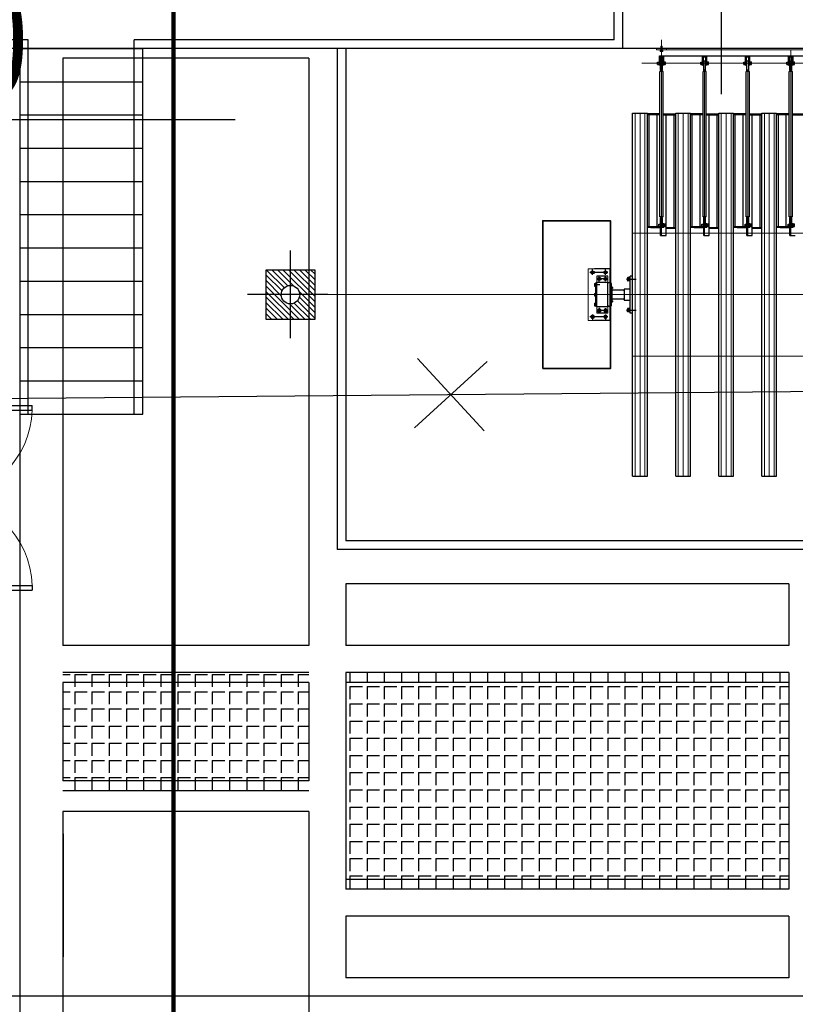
# Model space of a CAD drawing. Header units: millimetres. Extents: x 1371 to 38096, y 232 to 174236.
# Tile 59 of 84: x 19103 to 19109, y 87090 to 87098. Entities that reach past the tile are written whole.
import ezdxf

# ---------------------------------------------------------------- set-up
doc = ezdxf.new("R2010")
doc.units = ezdxf.units.MM
doc.header["$LTSCALE"] = 10
for name, pattern in [('CENTER', [50.8, 31.75, -6.35, 6.35, -6.35]), ('CONTINOUS', [0]), ('F', [0.75, 0.5, -0.25]), ('G', [2, 1.25, -0.25, 0.25, -0.25]), ('PHANTOM', [2.5, 1.25, -0.25, 0.25, -0.25, 0.25, -0.25])]:
    doc.linetypes.add(name, pattern=pattern)
for name, color, linetype, lineweight in [('01', 7, 'Continuous', 30), ('02', 1, 'CENTER', 5), ('03D', 142, 'Continuous', 5), ('04', 2, 'F', 5), ('05', 4, 'G', 5), ('06', 191, 'PHANTOM', 5), ('土建', 3, 'Continuous', 35), ('尺寸线', 6, 'Continuous', 13)]:
    doc.layers.add(name, color=color, linetype=linetype, lineweight=lineweight)
for name, color, linetype in [('0提标-单体内线', 31, 'Continuous'), ('0提标-管-加药管', 2, '加药管'), ('0提标-管-加药管标注', 3, 'CONTINOUS'), ('0提标-管-雨水管', 4, '厂区雨水管'), ('1', 7, 'CENTER'), ('3', 3, 'Continuous'), ('LOCKUP', 7, 'Continuous'), ('ZBTZ', 8, 'Continuous'), ('中心线', 5, 'CENTER'), ('建筑', 7, 'Continuous'), ('粗实线', 7, 'Continuous'), ('结-中线线', 5, 'CENTER'), ('结-细线', 7, 'Continuous')]:
    doc.layers.add(name, color=color, linetype=linetype)
doc.styles.add('SMEDI', font='smsim1.shx', dxfattribs={"width": 0.75, "bigfont": 'smfs.shx'})
doc.styles.add('songti', font='txt', dxfattribs={"width": 0.75})
doc.linetypes.add('加药管', pattern='A,4,-0.4,["JY",songti,S=0.4,R=0,X=-0.2,Y=-0.2],-0.4', length=4.8)
doc.linetypes.add('厂区雨水管', pattern='A,4,-0.5,["YS",songti,S=0.4,R=0,X=-0.2,Y=-0.2],-0.7', length=5.2)

# ---------------------------------------------------------------- blocks, each defined once
blk = doc.blocks.new('*U325')
at = {"layer": 'ZBTZ', "color": 8, "ltscale": 0.3}
blk.add_line((19103.071, 87090.7451), (19103.071, 87091.7451), dxfattribs=at)
blk = doc.blocks.new('A$C57FD7230')
at = {"color": 5, "linetype": 'ByBlock', "lineweight": 5}
for p, q in [((-2020, -4409), (-1975, -4409)), ((-2020, -4421), (-1975, -4421)), ((-2005, -4421), (-2005, -4409)), ((-1975, -4421), (-1975, -4409))]:
    blk.add_line(p, q, dxfattribs=at)
at = {"layer": '01', "color": 5, "linetype": 'ByBlock', "lineweight": 5}
for p, q in [((-1990, -4375), (-1990, 176)), ((-1990, -4375), (-2000, -4375)), ((-1990, -4455), (-1990, -4375)), ((-2020, -4421), (-2020, -4409)), ((-1990, -4455), (-2000, -4455)), ((-210, -4836), (-95, -4836)), ((-100, -4851), (-150, -4851)), ((95, -4836), (210, -4836)), ((100, -4851), (150, -4851)), ((-100, -4941), (-150, -4941)), ((100, -4941), (150, -4941)), ((-210, -4961), (-210, -5011)), ((-210, -5011), (210, -5011)), ((210, -4961), (210, -5011))]:
    blk.add_line(p, q, dxfattribs=at)
at = {"layer": '01', "color": 5, "linetype": 'ByBlock', "lineweight": 30}
for p, q in [((-1940, -4433), (-1940, 176)), ((-1468, -3352), (-1468, -3250)), ((-1462, -3352), (-1462, -3250)), ((-1865, -3347), (-1940, -3347)), ((-1932, -3383), (-1932, -3347)), ((-1865, -3355), (-1932, -3355)), ((-1897, -3357), (-1897, -3373)), ((-1863, -3357), (-1897, -3357)), ((-1823, -3357), (-1897, -3357)), ((-1891, -3347), (-1865, -3347)), ((-1890.2, -3347), (-1890.2, -3335.5)), ((-1869.9, -3345), (-1890.2, -3345)), ((-1869.9, -3345), (-1890.2, -3345)), ((-1889, -3355), (-1865, -3355)), ((-1872.4, -3334.2), (-1887.6, -3334.2)), ((-1886, -3355), (-1886, -3357)), ((-1885.1, -3345), (-1885.1, -3335.5)), ((-1874.9, -3345), (-1874.9, -3335.5)), ((-1874, -3355), (-1874, -3357)), ((-1869.9, -3347), (-1869.9, -3335.5)), ((-1865, -3347), (-1865, -3355)), ((-1823, -3357), (-1823, -3373)), ((-1813, -3359), (-1823, -3359)), ((-1813, -3352), (-1813, -3378)), ((-632.9, -3352), (-1813, -3352)), ((-632.9, -3352), (-632.9, -3378)), ((-622.9, -3359), (-632.9, -3359)), ((-546.9, -3357), (-622.9, -3357)), ((-622.9, -3357), (-622.9, -3373)), ((-612.9, -3357), (-612.9, -3373)), ((-580.9, -3357), (-580.9, -3373)), ((-548.9, -3347), (-578.9, -3347)), ((-578.9, -3355), (-578.9, -3347)), ((-548.9, -3355), (-578.9, -3355)), ((-574.9, -3347), (-574.9, -3335)), ((-552.9, -3335), (-574.9, -3335)), ((-552.9, -3345), (-574.9, -3345)), ((-569.9, -3345), (-569.9, -3335)), ((-557.9, -3345), (-557.9, -3335)), ((-554.9, -3357), (-554.9, -3355)), ((-552.9, -3347), (-552.9, -3335)), ((-548.9, -3355), (-548.9, -3347)), ((-546.9, -3357), (-546.9, -3373)), ((-481.9, -3373), (-481.9, -3329)), ((-1865, -3383), (-1940, -3383)), ((-1865, -3375), (-1932, -3375)), ((-1863, -3373), (-1897, -3373)), ((-1823, -3373), (-1897, -3373)), ((-1889, -3397), (-1889, -3383)), ((-1871, -3385), (-1889, -3385)), ((-1871, -3397), (-1889, -3397)), ((-1886, -3373), (-1886, -3375)), ((-1874, -3373), (-1874, -3375)), ((-1871, -3397), (-1871, -3383)), ((-1865, -3383), (-1865, -3375)), ((-1813, -3371), (-1823, -3371)), ((-632.9, -3378), (-1813, -3378)), ((-1468, -3378), (-1468, -3480)), ((-546.9, -3402), (-1468, -3402)), ((-1462, -3378), (-1462, -3480)), ((-622.9, -3371), (-632.9, -3371)), ((-481.9, -3373), (-622.9, -3373)), ((-546.9, -3373), (-580.9, -3373)), ((-572.9, -3387), (-572.9, -3373)), ((-554.9, -3375), (-572.9, -3375)), ((-554.9, -3387), (-572.9, -3387)), ((-554.9, -3387), (-554.9, -3373)), ((-552.9, -3480), (-552.9, -3373)), ((-552.9, -3383), (-552.9, -3395)), ((-546.9, -3451), (-546.9, -3373)), ((-546.9, -3402), (-546.9, -3480)), ((-1475, -3600), (-1475, -3480)), ((1475, -3480), (-1475, -3480)), ((-546.9, -3466), (-1462, -3466)), ((1475, -3600), (1475, -3480)), ((1475, -3600), (-1475, -3600)), ((-1468, -3702), (-1468, -3600)), ((-481.9, -3678), (-1468, -3678)), ((-1462, -3702), (-1462, -3600)), ((-540.9, -3614), (-1462, -3614)), ((-546.9, -3678), (-546.9, -3600)), ((-540.9, -3678), (-540.9, -3600)), ((-481.9, -3723), (-481.9, -3679)), ((-1865, -3697), (-1940, -3697)), ((-1865, -3733), (-1940, -3733)), ((-1932, -3733), (-1932, -3697)), ((-1865, -3705), (-1932, -3705)), ((-1865, -3725), (-1932, -3725)), ((-1897, -3707), (-1897, -3723)), ((-1863, -3707), (-1897, -3707)), ((-1823, -3707), (-1897, -3707)), ((-1863, -3723), (-1897, -3723)), ((-1823, -3723), (-1897, -3723)), ((-1891, -3697), (-1865, -3697)), ((-1890.2, -3697), (-1890.2, -3685.5)), ((-1869.9, -3695), (-1890.2, -3695)), ((-1869.9, -3695), (-1890.2, -3695)), ((-1889, -3705), (-1865, -3705)), ((-1889, -3747), (-1889, -3733)), ((-1871, -3735), (-1889, -3735)), ((-1871, -3747), (-1889, -3747)), ((-1872.4, -3684.2), (-1887.6, -3684.2)), ((-1886, -3705), (-1886, -3707)), ((-1886, -3723), (-1886, -3725)), ((-1885.1, -3695), (-1885.1, -3685.5)), ((-1874.9, -3695), (-1874.9, -3685.5)), ((-1874, -3705), (-1874, -3707)), ((-1874, -3723), (-1874, -3725)), ((-1871, -3747), (-1871, -3733)), ((-1869.9, -3697), (-1869.9, -3685.5)), ((-1865, -3697), (-1865, -3705)), ((-1865, -3733), (-1865, -3725)), ((-1823, -3707), (-1823, -3723)), ((-1813, -3709), (-1823, -3709)), ((-1813, -3721), (-1823, -3721)), ((-1813, -3702), (-1813, -3728)), ((-632.9, -3702), (-1813, -3702)), ((-632.9, -3728), (-1813, -3728)), ((-1468, -3728), (-1468, -3830)), ((-546.9, -3752), (-1468, -3752)), ((-1462, -3728), (-1462, -3830)), ((-632.9, -3702), (-632.9, -3728)), ((-622.9, -3709), (-632.9, -3709)), ((-622.9, -3721), (-632.9, -3721)), ((-546.9, -3707), (-622.9, -3707)), ((-622.9, -3707), (-622.9, -3723)), ((-481.9, -3723), (-622.9, -3723)), ((-612.9, -3707), (-612.9, -3723)), ((-580.9, -3707), (-580.9, -3723)), ((-546.9, -3723), (-580.9, -3723)), ((-548.9, -3697), (-578.9, -3697)), ((-578.9, -3705), (-578.9, -3697)), ((-548.9, -3705), (-578.9, -3705)), ((-574.9, -3697), (-574.9, -3685)), ((-552.9, -3685), (-574.9, -3685)), ((-552.9, -3695), (-574.9, -3695)), ((-572.9, -3737), (-572.9, -3723)), ((-554.9, -3725), (-572.9, -3725)), ((-554.9, -3737), (-572.9, -3737)), ((-569.9, -3695), (-569.9, -3685)), ((-557.9, -3695), (-557.9, -3685)), ((-554.9, -3707), (-554.9, -3705)), ((-554.9, -3737), (-554.9, -3723)), ((-552.9, -3697), (-552.9, -3685)), ((-552.9, -3830), (-552.9, -3723)), ((-552.9, -3733), (-552.9, -3745)), ((-548.9, -3705), (-548.9, -3697)), ((-546.9, -3707), (-546.9, -3723)), ((-546.9, -3801), (-546.9, -3723)), ((-546.9, -3752), (-546.9, -3830)), ((-1475, -3950), (-1475, -3830)), ((1475, -3830), (-1475, -3830)), ((-546.9, -3816), (-1462, -3816)), ((1475, -3950), (1475, -3830)), ((1475, -3950), (-1475, -3950)), ((-1468, -4052), (-1468, -3950)), ((-1462, -4052), (-1462, -3950)), ((-540.9, -3964), (-1462, -3964)), ((-546.9, -4028), (-546.9, -3950)), ((-540.9, -4028), (-540.9, -3950)), ((-1865, -4047), (-1940, -4047)), ((-1932, -4083), (-1932, -4047)), ((-1865, -4055), (-1932, -4055)), ((-1865, -4075), (-1932, -4075)), ((-1897, -4057), (-1897, -4073)), ((-1863, -4057), (-1897, -4057)), ((-1823, -4057), (-1897, -4057)), ((-1863, -4073), (-1897, -4073)), ((-1823, -4073), (-1897, -4073)), ((-1891, -4047), (-1865, -4047)), ((-1890.2, -4047), (-1890.2, -4035.5)), ((-1869.9, -4045), (-1890.2, -4045)), ((-1869.9, -4045), (-1890.2, -4045)), ((-1889, -4055), (-1865, -4055)), ((-1872.4, -4034.2), (-1887.6, -4034.2)), ((-1886, -4055), (-1886, -4057)), ((-1886, -4073), (-1886, -4075)), ((-1885.1, -4045), (-1885.1, -4035.5)), ((-1874.9, -4045), (-1874.9, -4035.5)), ((-1874, -4055), (-1874, -4057)), ((-1874, -4073), (-1874, -4075)), ((-1869.9, -4047), (-1869.9, -4035.5)), ((-1865, -4047), (-1865, -4055)), ((-1865, -4083), (-1865, -4075)), ((-1823, -4057), (-1823, -4073)), ((-1813, -4059), (-1823, -4059)), ((-1813, -4071), (-1823, -4071)), ((-1813, -4052), (-1813, -4078)), ((-632.9, -4052), (-1813, -4052)), ((-632.9, -4078), (-1813, -4078)), ((-481.9, -4028), (-1468, -4028)), ((-1468, -4078), (-1468, -4180)), ((-1462, -4078), (-1462, -4180)), ((-632.9, -4052), (-632.9, -4078)), ((-622.9, -4059), (-632.9, -4059)), ((-622.9, -4071), (-632.9, -4071)), ((-546.9, -4057), (-622.9, -4057)), ((-622.9, -4057), (-622.9, -4073)), ((-481.9, -4073), (-622.9, -4073)), ((-612.9, -4057), (-612.9, -4073)), ((-580.9, -4057), (-580.9, -4073)), ((-546.9, -4073), (-580.9, -4073)), ((-548.9, -4047), (-578.9, -4047)), ((-578.9, -4055), (-578.9, -4047)), ((-548.9, -4055), (-578.9, -4055)), ((-574.9, -4047), (-574.9, -4035)), ((-552.9, -4035), (-574.9, -4035)), ((-552.9, -4045), (-574.9, -4045)), ((-572.9, -4087), (-572.9, -4073)), ((-554.9, -4075), (-572.9, -4075)), ((-569.9, -4045), (-569.9, -4035)), ((-557.9, -4045), (-557.9, -4035)), ((-554.9, -4057), (-554.9, -4055)), ((-554.9, -4087), (-554.9, -4073)), ((-552.9, -4047), (-552.9, -4035)), ((-552.9, -4180), (-552.9, -4073)), ((-548.9, -4055), (-548.9, -4047)), ((-546.9, -4057), (-546.9, -4073)), ((-546.9, -4151), (-546.9, -4073)), ((-481.9, -4073), (-481.9, -4029)), ((-1865, -4083), (-1940, -4083)), ((-1889, -4097), (-1889, -4083)), ((-1871, -4085), (-1889, -4085)), ((-1871, -4097), (-1889, -4097)), ((-1871, -4097), (-1871, -4083)), ((-546.9, -4102), (-1468, -4102)), ((-554.9, -4087), (-572.9, -4087)), ((-552.9, -4083), (-552.9, -4095)), ((-546.9, -4102), (-546.9, -4180)), ((-1475, -4300), (-1475, -4180)), ((1475, -4180), (-1475, -4180)), ((-546.9, -4166), (-1462, -4166)), ((1475, -4300), (1475, -4180)), ((1475, -4300), (-1475, -4300)), ((-1468, -4402), (-1468, -4300)), ((-1462, -4402), (-1462, -4300)), ((-540.9, -4314), (-1462, -4314)), ((-546.9, -4378), (-546.9, -4300)), ((-540.9, -4378), (-540.9, -4300)), ((-1865, -4397), (-1940, -4397)), ((-1932, -4433), (-1932, -4397)), ((-1891, -4397), (-1865, -4397)), ((-1890.2, -4397), (-1890.2, -4385.5)), ((-1869.9, -4395), (-1890.2, -4395)), ((-1869.9, -4395), (-1890.2, -4395)), ((-1872.4, -4384.2), (-1887.6, -4384.2)), ((-1885.1, -4395), (-1885.1, -4385.5)), ((-1874.9, -4395), (-1874.9, -4385.5)), ((-1869.9, -4397), (-1869.9, -4385.5)), ((-1865, -4397), (-1865, -4405)), ((-481.9, -4378), (-1468, -4378)), ((-578.9, -4405), (-578.9, -4397)), ((-548.9, -4397), (-578.9, -4397)), ((-552.9, -4385), (-574.9, -4385)), ((-574.9, -4397), (-574.9, -4385)), ((-552.9, -4395), (-574.9, -4395)), ((-569.9, -4395), (-569.9, -4385)), ((-557.9, -4395), (-557.9, -4385)), ((-552.9, -4397), (-552.9, -4385)), ((-548.9, -4405), (-548.9, -4397)), ((-481.9, -4423), (-481.9, -4379)), ((-1865, -4433), (-1940, -4433)), ((-1865, -4405), (-1932, -4405)), ((-1865, -4425), (-1932, -4425)), ((-1823, -4407), (-1897, -4407)), ((-1863, -4407), (-1897, -4407)), ((-1897, -4407), (-1897, -4423)), ((-1823, -4423), (-1897, -4423)), ((-1863, -4423), (-1897, -4423)), ((-1889, -4405), (-1865, -4405)), ((-1889, -4447), (-1889, -4433)), ((-1871, -4435), (-1889, -4435)), ((-1871, -4447), (-1889, -4447)), ((-1886, -4405), (-1886, -4407)), ((-1886, -4423), (-1886, -4425)), ((-1874, -4405), (-1874, -4407)), ((-1874, -4423), (-1874, -4425)), ((-1871, -4447), (-1871, -4433)), ((-1865, -4433), (-1865, -4425)), ((-1823, -4407), (-1823, -4423)), ((-1813, -4409), (-1823, -4409)), ((-1813, -4421), (-1823, -4421)), ((-632.9, -4402), (-1813, -4402)), ((-1813, -4402), (-1813, -4428)), ((-632.9, -4428), (-1813, -4428)), ((-1468, -4428), (-1468, -4530)), ((-546.9, -4452), (-1468, -4452)), ((-1462, -4428), (-1462, -4530)), ((-632.9, -4402), (-632.9, -4428)), ((-622.9, -4409), (-632.9, -4409)), ((-622.9, -4421), (-632.9, -4421)), ((-622.9, -4407), (-622.9, -4423)), ((-546.9, -4407), (-622.9, -4407)), ((-481.9, -4423), (-622.9, -4423)), ((-612.9, -4407), (-612.9, -4423)), ((-580.9, -4407), (-580.9, -4423)), ((-546.9, -4423), (-580.9, -4423)), ((-548.9, -4405), (-578.9, -4405)), ((-572.9, -4437), (-572.9, -4423)), ((-554.9, -4425), (-572.9, -4425)), ((-554.9, -4437), (-572.9, -4437)), ((-554.9, -4407), (-554.9, -4405)), ((-554.9, -4437), (-554.9, -4423)), ((-552.9, -4530), (-552.9, -4423)), ((-552.9, -4433), (-552.9, -4445)), ((-546.9, -4407), (-546.9, -4423)), ((-546.9, -4501), (-546.9, -4423)), ((-546.9, -4452), (-546.9, -4530)), ((-1475, -4650), (-1475, -4530)), ((1475, -4530), (-1475, -4530)), ((-546.9, -4516), (-1462, -4516)), ((1475, -4650), (1475, -4530)), ((1475, -4650), (-1475, -4650))]:
    blk.add_line(p, q, dxfattribs=at)
for centre, radius, start, end in [((-1887.6, -3337.4), 3.17, 36.94502, 143.05498), ((-1880, -3345), 10.8, 61.97171, 118.02829), ((-1872.4, -3337.4), 3.17, 36.94502, 143.05498), ((-1887.6, -3687.4), 3.17, 36.94502, 143.05498), ((-1880, -3695), 10.8, 61.97171, 118.02829), ((-1872.4, -3687.4), 3.17, 36.94502, 143.05498), ((-1887.6, -4037.4), 3.17, 36.94502, 143.05498), ((-1880, -4045), 10.8, 61.97171, 118.02829), ((-1872.4, -4037.4), 3.17, 36.94502, 143.05498), ((-1887.6, -4387.4), 3.17, 36.94502, 143.05498), ((-1880, -4395), 10.8, 61.97171, 118.02829), ((-1872.4, -4387.4), 3.17, 36.94502, 143.05498)]:
    blk.add_arc(centre, radius, start, end, dxfattribs=at)
at = {"layer": '02', "color": 5, "linetype": 'ByBlock', "lineweight": 5, "ltscale": 5}
for p, q in [((0, 934.8), (0, -7632.2)), ((1475, -3540), (-1475, -3540)), ((1475, -3890), (-1475, -3890)), ((1475, -4240), (-1475, -4240)), ((1475, -4590), (-1475, -4590))]:
    blk.add_line(p, q, dxfattribs=at)
at = {"layer": '03D', "color": 5, "linetype": 'ByBlock', "lineweight": 5}
for p, q in [((-1990, -4415), (-2070, -4415)), ((-1980.7, -4415), (-1996.2, -4415)), ((-1990, -4405.8), (-1986.9, -4405.8)), ((-1986.9, -4415), (-1990, -4413.2)), ((-1990, -4415), (-1986.9, -4416.8)), ((-1986.9, -4424.2), (-1990, -4424.2)), ((-1989.1, -4415), (-1973.9, -4415)), ((-1986.1, -4404.6), (-1986.9, -4406)), ((-1986.9, -4405.8), (-1986.9, -4424.2)), ((-1986.9, -4406), (-1986.9, -4424)), ((-1986.9, -4424), (-1986.1, -4425.4)), ((-1986.1, -4404.6), (-1976.9, -4404.6)), ((-1986.1, -4409.8), (-1976.9, -4409.8)), ((-1986.1, -4420.2), (-1976.9, -4420.2)), ((-1986.1, -4425.4), (-1976.9, -4425.4)), ((-1976.9, -4404.6), (-1976.1, -4406)), ((-1976.1, -4424), (-1976.9, -4425.4)), ((-1976.1, -4406), (-1976.1, -4424))]:
    blk.add_line(p, q, dxfattribs=at)
for centre, radius, start, end in [((-1982.3, -4407.2), 4.6, 145.61575, 214.38425), ((-1969.7, -4415), 17.2, 162.41205, 197.58795), ((-1982.3, -4422.8), 4.6, 145.61575, 214.38425), ((-1980.7, -4407.2), 4.6, 325.61575, 34.38425), ((-1993.3, -4415), 17.2, 342.41205, 17.58795), ((-1980.7, -4422.8), 4.6, 325.61575, 34.38425)]:
    blk.add_arc(centre, radius, start, end, dxfattribs=at)
at = {"layer": '04', "color": 5, "linetype": 'ByBlock', "lineweight": 5}
for p, q in [((-500, 35), (-500, -4650)), ((500, 50), (500, -4650))]:
    blk.add_line(p, q, dxfattribs=at)
at = {"layer": '05', "color": 5, "linetype": 'ByBlock', "lineweight": 5}
for p, q in [((-1880, 157), (-1880, -4576.5)), ((-481.9, -3365), (-1990, -3365)), ((-1813, -3360.5), (-1823, -3360.5)), ((-1813, -3369.5), (-1823, -3369.5)), ((1475, -3500), (-1475, -3500)), ((1475, -3580), (-1475, -3580)), ((-1813, -3710.5), (-1823, -3710.5)), ((-1813, -3719.5), (-1823, -3719.5)), ((-481.9, -3715), (-1813, -3715)), ((1475, -3850), (-1475, -3850)), ((1475, -3930), (-1475, -3930)), ((-1813, -4060.5), (-1823, -4060.5)), ((-1813, -4069.5), (-1823, -4069.5)), ((-481.9, -4065), (-1813, -4065)), ((1475, -4200), (-1475, -4200)), ((1475, -4280), (-1475, -4280)), ((-481.9, -4415), (-1990, -4415)), ((-1813, -4410.5), (-1823, -4410.5)), ((-1813, -4419.5), (-1823, -4419.5)), ((1475, -4550), (-1475, -4550)), ((1475, -4630), (-1475, -4630))]:
    blk.add_line(p, q, dxfattribs=at)
at = {"layer": '06', "color": 5, "linetype": 'ByBlock', "lineweight": 5}
for p, q in [((-622.9, -3359), (-632.9, -3359)), ((-622.9, -3360.5), (-632.9, -3360.5)), ((-622.9, -3369.5), (-632.9, -3369.5)), ((-622.9, -3371), (-632.9, -3371)), ((-622.9, -3709), (-632.9, -3709)), ((-622.9, -3710.5), (-632.9, -3710.5)), ((-622.9, -3719.5), (-632.9, -3719.5)), ((-622.9, -3721), (-632.9, -3721)), ((-622.9, -4059), (-632.9, -4059)), ((-622.9, -4060.5), (-632.9, -4060.5)), ((-622.9, -4069.5), (-632.9, -4069.5)), ((-622.9, -4071), (-632.9, -4071)), ((-622.9, -4409), (-632.9, -4409)), ((-622.9, -4410.5), (-632.9, -4410.5)), ((-622.9, -4419.5), (-632.9, -4419.5)), ((-622.9, -4421), (-632.9, -4421))]:
    blk.add_line(p, q, dxfattribs=at)
at = {"layer": '1', "color": 5, "linetype": 'ByBlock', "lineweight": 5}
for p, q in [((-2005, -4409.6), (-2009.2, -4409)), ((-2005, -4420.4), (-2009.2, -4421)), ((-2005, -4409.6), (-1975, -4409.6)), ((-2005, -4420.4), (-1975, -4420.4))]:
    blk.add_line(p, q, dxfattribs=at)
at = {"layer": '3', "color": 5, "linetype": 'ByBlock', "lineweight": 5}
blk.add_line((-2031.9, -4415), (-1972, -4415), dxfattribs=at)
at = {"layer": '中心线', "color": 5, "linetype": 'ByBlock'}
for p, q in [((-125, -4700.4), (-125, -4620.9)), ((125, -4700.4), (125, -4620.9)), ((-161.6, -4871), (-204.5, -4871)), ((-181.3, -4851), (-181.3, -4997.2)), ((-108.5, -4871), (-151.4, -4871)), ((-128.2, -4851), (-128.2, -4941)), ((108.5, -4871), (151.4, -4871)), ((128.2, -4851), (128.2, -4941)), ((161.6, -4871), (204.5, -4871)), ((181.3, -4851), (181.3, -4997.2)), ((-107.1, -4921), (-151.4, -4921)), ((-80, -4916.2), (-80, -4962.2)), ((107.1, -4921), (151.4, -4921)), ((-161.6, -4975.1), (-204.5, -4975.1)), ((161.6, -4975.1), (204.5, -4975.1))]:
    blk.add_line(p, q, dxfattribs=at)
at = {"layer": '土建', "color": 5, "linetype": 'ByBlock'}
blk.add_lwpolyline([(600, -5380), (-600, -5380), (-600, -4830), (600, -4830)], close=True, dxfattribs=at)
at = {"layer": '尺寸线', "color": 5, "linetype": 'ByBlock'}
for p, q in [((-132.5, -4691.9), (-132.5, -4694.5)), ((-117.5, -4691.9), (-117.5, -4694.5)), ((117.5, -4691.9), (117.5, -4694.5)), ((132.5, -4691.9), (132.5, -4694.5))]:
    blk.add_line(p, q, dxfattribs=at)
at = {"layer": '建筑', "color": 5, "linetype": 'ByBlock'}
blk.add_line((-89.2, -4830), (-500, -4830), dxfattribs=at)
at = {"layer": '粗实线', "color": 5, "linetype": 'ByBlock'}
for p, q in [((150, -4650), (-150, -4650)), ((-150, -4650), (-150, -4670)), ((45, -4670), (-150, -4670)), ((-140, -4670), (-140, -4673)), ((-140, -4673), (-110, -4673)), ((-138.4, -4677.1), (-111.6, -4677.1)), ((-138.4, -4677.1), (-138.4, -4690.4)), ((-137.2, -4673), (-137.2, -4677.1)), ((-135, -4691.9), (-115, -4691.9)), ((-133, -4691.9), (-133, -4694)), ((-133, -4694), (-117, -4694)), ((-133, -4694), (-132, -4695)), ((-132, -4695), (-118, -4695)), ((-131.7, -4677.1), (-131.7, -4690.4)), ((-127.4, -4677.1), (-125, -4673)), ((-125, -4677.1), (-122.6, -4673)), ((-118.3, -4677.1), (-118.3, -4690.4)), ((-117, -4694), (-118, -4695)), ((-117, -4691.9), (-117, -4694)), ((-112.8, -4673), (-112.8, -4677.1)), ((-111.6, -4677.1), (-111.6, -4690.4)), ((-110, -4673), (-110, -4670)), ((-45, -4670), (-45, -4718)), ((-45, -4718), (45, -4718)), ((45, -4718), (45, -4670)), ((150, -4670), (45, -4670)), ((110, -4670), (110, -4673)), ((110, -4673), (140, -4673)), ((111.6, -4677.1), (138.4, -4677.1)), ((111.6, -4677.1), (111.6, -4690.4)), ((112.8, -4673), (112.8, -4677.1)), ((115, -4691.9), (135, -4691.9)), ((117, -4691.9), (117, -4694)), ((117, -4694), (133, -4694)), ((117, -4694), (118, -4695)), ((118, -4695), (132, -4695)), ((118.3, -4677.1), (118.3, -4690.4)), ((122.6, -4677.1), (125, -4673)), ((125, -4677.1), (127.4, -4673)), ((131.7, -4677.1), (131.7, -4690.4)), ((133, -4694), (132, -4695)), ((133, -4691.9), (133, -4694)), ((137.2, -4673), (137.2, -4677.1)), ((138.4, -4677.1), (138.4, -4690.4)), ((140, -4673), (140, -4670)), ((150, -4650), (150, -4670)), ((-36, -4723), (-36, -4812.4)), ((36, -4723), (36, -4812.4)), ((-210, -4836), (-210, -4961)), ((-150, -4851), (-150, -4941)), ((-100, -4851), (-100, -4941)), ((100, -4851), (-100, -4851)), ((-100, -4851), (-100, -4941)), ((-95, -4835), (62.5, -4835)), ((-95, -4835), (-95, -4851)), ((-68, -4832.5), (-92, -4832.5)), ((-92, -4832.5), (-92, -4835)), ((-90, -4823.1), (-90, -4829.4)), ((-70, -4829.4), (-90, -4829.4)), ((-89.2, -4829.4), (-89.2, -4832.5)), ((-72.5, -4821.9), (-87.5, -4821.9)), ((-85, -4823.1), (-85, -4829.4)), ((-81.8, -4832.5), (-80, -4829.4)), ((-80, -4832.5), (-78.2, -4829.4)), ((-75, -4823.1), (-75, -4829.4)), ((-70.8, -4829.4), (-70.8, -4832.5)), ((-70, -4823.1), (-70, -4829.4)), ((-68, -4832.5), (-68, -4835)), ((-62.5, -4818), (-36, -4818)), ((-62.5, -4824), (-62.5, -4818)), ((-62.5, -4835), (-62.5, -4824)), ((-61, -4816.4), (-49, -4816.4)), ((-61, -4816.4), (-61, -4818)), ((-60.5, -4813.2), (-60.5, -4816.4)), ((-59.1, -4812.4), (-50.9, -4812.4)), ((-57.8, -4813.2), (-57.8, -4816.4)), ((-52.2, -4813.2), (-52.2, -4816.4)), ((-49.5, -4813.2), (-49.5, -4816.4)), ((-49, -4816.4), (-49, -4818)), ((-36, -4818), (62.5, -4818)), ((49, -4816.4), (61, -4816.4)), ((49, -4816.4), (49, -4818)), ((49.5, -4813.2), (49.5, -4816.4)), ((50.9, -4812.4), (59.1, -4812.4)), ((52.2, -4813.2), (52.2, -4816.4)), ((57.8, -4813.2), (57.8, -4816.4)), ((60.5, -4813.2), (60.5, -4816.4)), ((61, -4816.4), (61, -4818)), ((62.5, -4818), (62.5, -4825.5)), ((62.5, -4825.5), (62.5, -4835)), ((62.5, -4835), (95, -4835)), ((92, -4832.5), (68, -4832.5)), ((68, -4832.5), (68, -4835)), ((70, -4823.1), (70, -4829.4)), ((90, -4829.4), (70, -4829.4)), ((70.8, -4829.4), (70.8, -4832.5)), ((87.5, -4821.9), (72.5, -4821.9)), ((75, -4823.1), (75, -4829.4)), ((78.2, -4832.5), (80, -4829.4)), ((80, -4832.5), (81.8, -4829.4)), ((85, -4823.1), (85, -4829.4)), ((86, -4851), (95, -4851)), ((89.2, -4829.4), (89.2, -4832.5)), ((90, -4823.1), (90, -4829.4)), ((92, -4832.5), (92, -4835)), ((95, -4835), (95, -4851)), ((100, -4851), (100, -4941)), ((150, -4851), (150, -4941)), ((210, -4836), (210, -4961)), ((210, -4836), (210, -4961)), ((91, -4941), (-100, -4941)), ((-95, -4941), (-95, -4950)), ((95, -4950), (-95, -4950)), ((-92, -4952.5), (-92, -4950)), ((-92, -4952.5), (-68, -4952.5)), ((-90, -4952.5), (-70, -4952.5)), ((-90, -4958.8), (-90, -4952.5)), ((-85, -4958.8), (-85, -4952.5)), ((-75, -4958.8), (-75, -4952.5)), ((-70, -4958.8), (-70, -4952.5)), ((-68, -4952.5), (-68, -4950)), ((-12, -4952.5), (-12, -4950)), ((-12, -4952.5), (12, -4952.5)), ((-10, -4952.5), (10, -4952.5)), ((-10, -4958.8), (-10, -4952.5)), ((-5, -4958.8), (-5, -4952.5)), ((5, -4958.8), (5, -4952.5)), ((10, -4958.8), (10, -4952.5)), ((12, -4952.5), (12, -4950)), ((68, -4952.5), (68, -4950)), ((68, -4952.5), (92, -4952.5)), ((70, -4952.5), (90, -4952.5)), ((70, -4958.8), (70, -4952.5)), ((75, -4958.8), (75, -4952.5)), ((85, -4958.8), (85, -4952.5)), ((90, -4958.8), (90, -4952.5)), ((100, -4941), (91, -4941)), ((92, -4952.5), (92, -4950)), ((95, -4941), (95, -4950)), ((-87.5, -4960), (-72.5, -4960)), ((-7.5, -4960), (7.5, -4960)), ((72.5, -4960), (87.5, -4960))]:
    blk.add_line(p, q, dxfattribs=at)
for points in [[(-188, -4882.6), (-194.6, -4871), (-188, -4859.4), (-174.6, -4859.4), (-167.9, -4871), (-174.6, -4882.6)], [(-134.8, -4882.6), (-141.5, -4871), (-134.8, -4859.4), (-121.5, -4859.4), (-114.8, -4871), (-121.5, -4882.6)], [(134.8, -4882.6), (141.5, -4871), (134.8, -4859.4), (121.5, -4859.4), (114.8, -4871), (121.5, -4882.6)], [(188, -4882.6), (194.6, -4871), (188, -4859.4), (174.6, -4859.4), (167.9, -4871), (174.6, -4882.6)], [(-134.8, -4932.6), (-141.5, -4921), (-134.8, -4909.4), (-121.5, -4909.4), (-114.8, -4921), (-121.5, -4932.6)], [(134.8, -4932.6), (141.5, -4921), (134.8, -4909.4), (121.5, -4909.4), (114.8, -4921), (121.5, -4932.6)], [(-188, -4986.7), (-194.6, -4975.1), (-188, -4963.5), (-174.6, -4963.5), (-167.9, -4975.1), (-174.6, -4986.7)], [(188, -4986.7), (194.6, -4975.1), (188, -4963.5), (174.6, -4963.5), (167.9, -4975.1), (174.6, -4986.7)]]:
    blk.add_lwpolyline(points, close=True, dxfattribs=at)
for centre in [(-181.3, -4871), (-128.2, -4871), (128.2, -4871), (181.3, -4871), (-128.2, -4921), (128.2, -4921), (-181.3, -4975.1), (181.3, -4975.1)]:
    blk.add_circle(centre, 11.6, dxfattribs=at)
for centre, radius, start, end in [((-135, -4687.4), 4.48, 221.67817, 318.32183), ((-125, -4676.2), 15.7, 244.7157, 295.2843), ((-115, -4687.4), 4.48, 221.67817, 318.32183), ((-41, -4723), 5, 0, 90), ((41, -4723), 5, 90, 180), ((115, -4687.4), 4.48, 221.67817, 318.32183), ((125, -4676.2), 15.7, 244.7157, 295.2843), ((135, -4687.4), 4.48, 221.67817, 318.32183), ((-87.5, -4825.1), 3.21, 38.78496, 141.21504), ((-80, -4832.9), 11, 63.04748, 116.95252), ((-72.5, -4825.1), 3.21, 38.78496, 141.21504), ((-59.1, -4814), 1.59, 29.8424, 150.1576), ((-55, -4817.6), 5.17, 57.69873, 122.30127), ((-50.9, -4814), 1.59, 29.8424, 150.1576), ((50.9, -4814), 1.59, 29.8424, 150.1576), ((55, -4817.6), 5.17, 57.69873, 122.30127), ((59.1, -4814), 1.59, 29.8424, 150.1576), ((72.5, -4825.1), 3.21, 38.78496, 141.21504), ((80, -4832.9), 11, 63.04748, 116.95252), ((87.5, -4825.1), 3.21, 38.78496, 141.21504), ((-87.5, -4956.8), 3.21, 218.78496, 321.21504), ((-80, -4949), 11, 243.04748, 296.95252), ((-72.5, -4956.8), 3.21, 218.78496, 321.21504), ((-7.5, -4956.8), 3.21, 218.78496, 321.21504), ((0, -4949), 11, 243.04748, 296.95252), ((7.5, -4956.8), 3.21, 218.78496, 321.21504), ((72.5, -4956.8), 3.21, 218.78496, 321.21504), ((80, -4949), 11, 243.04748, 296.95252), ((87.5, -4956.8), 3.21, 218.78496, 321.21504)]:
    blk.add_arc(centre, radius, start, end, dxfattribs=at)
blk = doc.blocks.new('预埋件M1')
at = {"layer": '结-细线', "ltscale": 30}
h = blk.add_hatch(dxfattribs=at)
h.set_pattern_fill('ANSI31', color=8, scale=10)
h.paths.add_polyline_path([(16933.4, 452.9), (16733.4, 452.9), (16733.4, 327.9, -0.414214), (16808.4, 252.9), (16933.4, 252.9)])
h.paths.add_polyline_path([(16733.4, 452.9), (16533.4, 452.9), (16533.4, 252.9), (16658.4, 252.9, -0.414214), (16733.4, 327.9)])
h.paths.add_polyline_path([(16733.4, 177.9, -0.414214), (16658.4, 252.9), (16533.4, 252.9), (16533.4, 52.9), (16733.4, 52.9)])
h.paths.add_polyline_path([(16933.4, 252.9), (16808.4, 252.9, -0.414214), (16733.4, 177.9), (16733.4, 52.9), (16933.4, 52.9)])
at = {"layer": '结-中线线', "ltscale": 25}
for p, q in [((16733.4, 557.6), (16733.4, -97.5)), ((17085.5, 252.9), (16374.2, 252.9))]:
    blk.add_line(p, q, dxfattribs=at)
at = {"layer": '结-细线', "color": 2, "ltscale": 30}
blk.add_lwpolyline([(16533.4, 52.9), (16933.4, 52.9), (16933.4, 452.9), (16533.4, 452.9)], close=True, dxfattribs=at)
at = {"layer": '结-细线', "ltscale": 30}
blk.add_circle((16733.4, 252.9), 75, dxfattribs=at)
blk = doc.blocks.new('$DorLib2D$00000002')
for p, q in [((-0.5, 0), (-0.5, 0.4875)), ((-0.475, 0.4875), (-0.5, 0.4875)), ((-0.475, 0), (-0.475, 0.4875)), ((0.475, 0), (0.475, 0.4875)), ((0.475, 0.4875), (0.5, 0.4875)), ((0.5, 0), (0.5, 0.4875)), ((-0.5, 0), (-0.475, 0)), ((0.5, 0), (0.475, 0))]:
    blk.add_line(p, q)
at = {"lineweight": 13}
for centre, start, end in [((-0.4875, 0), 0, 88.5307), ((0.4875, 0), 91.4693, 180)]:
    blk.add_arc(centre, 0.4875, start, end, dxfattribs=at)
blk = doc.blocks.new('A$C586E4C5F')
at = {"layer": '0提标-单体内线'}
h = blk.add_hatch(dxfattribs=at)
h.set_pattern_fill('ANGLE', color=256, scale=0.02)
h.set_pattern_definition([(2e-15, (-501.71213, 20.98137), (0, 0.1397), [0.1016, -0.0381]), (90, (-501.71213, 20.98137), (-0.1397, 9e-18), [0.1016, -0.0381])])
h.paths.add_polyline_path([(-36.33, 9.5), (-34.57, 9.5), (-34.57, 5.9), (-36.33, 5.9)])
h = blk.add_hatch(dxfattribs=at)
h.set_pattern_fill('ANGLE', color=256, scale=0.02)
h.set_pattern_definition([(2e-15, (-496.64213, 20.98137), (0, 0.1397), [0.1016, -0.0381]), (90, (-496.64213, 20.98137), (-0.1397, 9e-18), [0.1016, -0.0381])])
h.paths.add_polyline_path([(-36.25, 5.6), (-36.25, 3.6), (-35.45, 3.6), (-35.45, 5.6)])
h.paths.add_polyline_path([(-35.45, 3.6), (-35.37, 3.6), (-35.37, 5.6), (-35.45, 5.6)])
h.paths.add_polyline_path([(-36.33, 3.6), (-36.25, 3.6), (-36.25, 5.6), (-36.33, 5.6)])
for p, q in [((-41.4, 14.65), (-41.4, 6.4)), ((-37.33, 13.47), (-37.33, 5.83)), ((-41.4, 13.4), (-41.4, 3.25)), ((-37.4, 13.4), (-37.4, 5.9)), ((-37.05, 9.5), (-37.05, 5.9)), ((-37.05, 9.5), (-36.55, 9.5)), ((-36.55, 9.5), (-36.55, 5.9)), ((-36.33, 9.5), (-34.57, 9.5)), ((-36.33, 9.5), (-36.33, 5.9)), ((-36.25, 9.5), (-36.25, 5.9)), ((-34.65, 9.5), (-34.65, 5.9)), ((-34.57, 9.5), (-34.57, 5.9)), ((-34.35, 9.5), (-33.85, 9.5)), ((-34.35, 9.5), (-34.35, 5.9)), ((-33.85, 9.5), (-33.85, 5.9)), ((-50.5, 8.95), (-41.0284, 8.95)), ((-41.4, 8.15), (-50.5, 8.15)), ((-41.47, 8.08), (-50.5, 8.08)), ((-41.47, 8.08), (-41.47, 4.18)), ((-40, 7.5), (-40, 8.05)), ((-38.8, 8.05), (-40, 8.05)), ((-38.8, 7.5), (-38.8, 8.05)), ((-40, 7.5), (-38.8, 7.5)), ((-41.4, 6.1), (-41.4, 3.7)), ((-41.4, 5.9), (-37.4, 5.9)), ((-37.05, 5.9), (-36.55, 5.9)), ((-36.33, 5.9), (-34.57, 5.9)), ((-34.35, 5.9), (-33.85, 5.9)), ((-41.4, 5.83), (-37.33, 5.83)), ((-41.4, 5.6), (-41.4, 3.25)), ((-41.32, 5.6), (-41.32, 3.6)), ((-41.32, 5.6), (-36.55, 5.6)), ((-36.55, 5.6), (-36.55, 3.6)), ((-36.33, 5.6), (-36.33, 3.6)), ((-36.25, 5.6), (-35.45, 5.6)), ((-36.25, 5.6), (-36.25, 3.6)), ((-35.45, 5.6), (-35.45, 3.6)), ((-35.37, 5.6), (-35.37, 3.6)), ((-35.2, 5.6), (-35.2, 3.6)), ((-35.2, 5.6), (-29.975, 5.6)), ((-41.4, 3.25), (-41.4, 4.25)), ((-38.43, 4.25), (-41.4, 4.25)), ((-41.13, 3.25), (-41.13, 4.25)), ((-40.86, 3.25), (-40.86, 4.25)), ((-40.59, 3.25), (-40.59, 4.25)), ((-40.32, 3.25), (-40.32, 4.25)), ((-40.05, 3.25), (-40.05, 4.25)), ((-39.78, 3.25), (-39.78, 4.25)), ((-39.51, 3.25), (-39.51, 4.25)), ((-39.24, 3.25), (-39.24, 4.25)), ((-38.97, 3.25), (-38.97, 4.25)), ((-38.7, 3.25), (-38.7, 4.25)), ((-38.43, 3.25), (-38.43, 4.25)), ((-38.43, 4.18), (-41.47, 4.18)), ((-41.32, 3.6), (-36.55, 3.6)), ((-36.25, 3.6), (-35.45, 3.6)), ((-35.2, 3.6), (-29.975, 3.6)), ((-38.43, 3.32), (-41.47, 3.32)), ((-50.5, 3.25), (-41.4, 3.25)), ((-41.4, 3.25), (-2.65, 3.25))]:
    blk.add_line(p, q, dxfattribs=at)
for points, const_width in [([(-41, 5.9), (-41, 6.3), (-37.8, 6.3), (-37.8, 5.9)], 0.0003), ([(1.96, 4.5), (-50.66, 4.5)], 0.035)]:
    blk.add_lwpolyline(points, dxfattribs=dict(at, const_width=const_width))
for points in [[(-41.47, 3.32), (-41.47, 2.74)], [(-41.4, 3.25), (-41.4, 2.74)]]:
    blk.add_lwpolyline(points, dxfattribs=at)
for name, p, xscale, yscale, zscale in [('A$C57FD7230', (-39.4, 12.88), 0.001, 0.001, 0.001), ('预埋件M1', (-56.1334, 5.1971), 0.001, 0.001, 0.001), ('$DorLib2D$00000002', (-37.75, 2.62), 1.5, 1.5, 1.5)]:
    blk.add_blockref(name, p, dxfattribs=dict(at, xscale=xscale, yscale=yscale, zscale=zscale))
blk = doc.blocks.new('*U324')
at = {"layer": '0提标-单体内线', "ltscale": 0.3}
blk.add_line((19120.8493, 87090.4255), (19099.7764, 87090.4255), dxfattribs=at)
at = {"layer": '0提标-单体内线', "elevation": 32.731, "flags": 128}
blk.add_lwpolyline([(19119.822, 87095.432), (19053.217, 87094.849)], dxfattribs=at)
at = {"layer": '0提标-管-加药管', "ltscale": 0.4}
blk.add_lwpolyline([(19104.4659, 87097.5455), (19101.489, 87097.5455)], dxfattribs=at)
at = {"layer": '0提标-管-雨水管', "color": 3, "ltscale": 0.4}
for p, q in [((19106.4886, 87095.018, 32.731), (19105.9481, 87095.6078, 32.731)), ((19105.9234, 87095.0427, 32.731), (19106.5132, 87095.5832, 32.731))]:
    blk.add_line(p, q, dxfattribs=at)
at = {"ltscale": 0.3, "rotation": 270}
blk.add_blockref('A$C586E4C5F', (19099.4659, 87056.7255), dxfattribs=at)
at = {"layer": '0提标-管-加药管标注', "ltscale": 0.3, "style": 'SMEDI', "width": 0.75}
blk.add_text('De40', height=0.9, dxfattribs=at).set_placement((19100.621, 87097.7414))
blk = doc.blocks.new('*U327')
at = {"layer": 'LOCKUP', "ltscale": 0.3}
for name in ['*U324', '*U325']:
    blk.add_blockref(name, (0, 0), dxfattribs=at)

msp = doc.modelspace()

# ---------------------------------------------------------------- block references
at = {"layer": 'LOCKUP', "ltscale": 0.3}
msp.add_blockref('*U327', (0, 0), dxfattribs=at)

doc.saveas('drawing.dxf')
